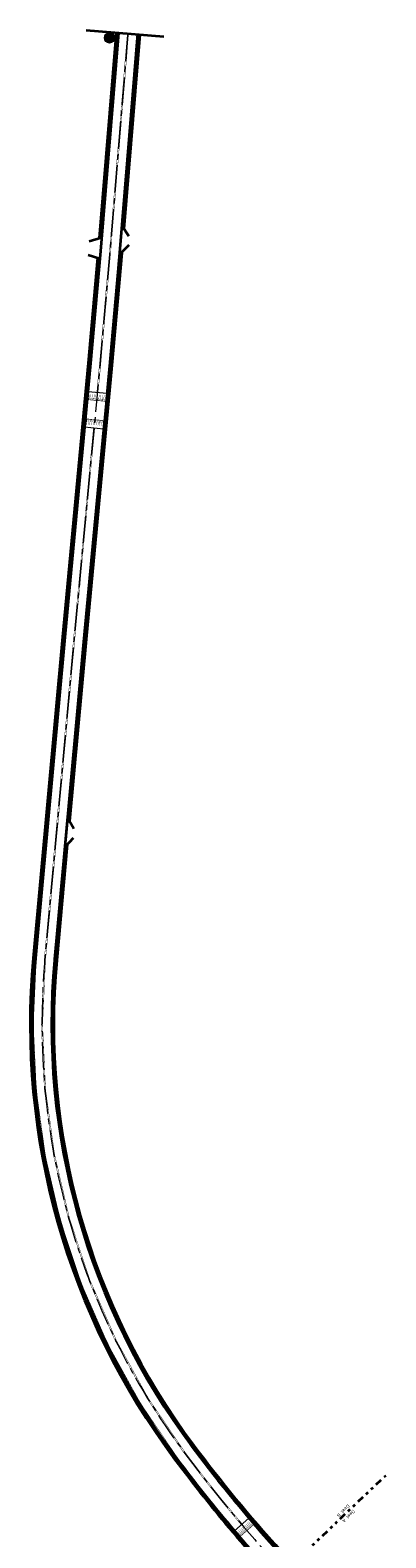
# Model space of a CAD drawing. Header units: metres. Extents: x 156019 to 159509, y 450048 to 451682.
# Tile 4 of 5: x 156019 to 156148, y 451134 to 451682. Entities that reach past the tile are written whole.
import ezdxf
from ezdxf.enums import TextEntityAlignment as Align
from ezdxf.lldxf.tags import DXFTag

# ---------------------------------------------------------------- set-up
doc = ezdxf.new("R2010")
doc.units = ezdxf.units.M
for name, pattern in [('AL-TEKENBLADGRENS', [11.5, 2.5, -1.5, 1, -1.5, 1, -1.5, 2.5]), ('AM-AS', [16, 10, -2, 2, -2]), ('VW-13_STREEP', [4, 1, -3])]:
    doc.linetypes.add(name, pattern=pattern)
doc.layers.get('0').update_dxf_attribs({"linetype": 'CONTINUOUS'})
for name, color, linetype, lineweight in [('N-WE-AM-AS-G', 252, 'AM-AS', 18), ('N-WE-KG-ONDERHOUDGRENS_PROVINCIE-G', 252, 'KG-OGPROVINCIE-SO', 35), ('N-WE-VH-KANTVERHARDING_HOOFDRIJBAAN-G', 252, 'CONTINUOUS', 35), ('N-WE-VH-VERHARDING_GRASBETONSTEEN-G', 252, 'CONTINUOUS', 35), ('N-WE-VW-MARKERING_LANGS_STREEP_13_015-G', 252, 'VW-13_STREEP', 13), ('N-WE-VW-MARKERING_LANGS_STREEP_DOORGETROKKEN_010-G', 252, 'CONTINUOUS', 13), ('N-WE-VW-MARKERING_LANGS_STREEP_DOORGETROKKEN_015-G', 252, 'CONTINUOUS', 13), ('N-WE-VW-MARKERING_LANGS_STREEP_DOORGETROKKEN_020-G', 252, 'CONTINUOUS', 18), ('N-WE-VW-MARKERING_PLATEAU-G', 252, 'CONTINUOUS', 9), ('N-WE-VW-VERKEERSTEKEN_BORD_A-S', 252, 'CONTINUOUS', 25), ('V-WE-VH-VERHARDING_ASFALT-A', 252, 'CONTINUOUS', 18), ('X-XX-AL-LEGENDA-T25', 7, 'CONTINUOUS', 25), ('X-XX-AL-TEKENBLADGRENS-G', 7, 'AL-TEKENBLADGRENS', 35)]:
    doc.layers.add(name, color=color, linetype=linetype, lineweight=lineweight)
doc.layers.add('X-XX-AL-HULPLIJN-G', color=40, linetype='CONTINUOUS', lineweight=18, plot=False)
doc.styles.add('NLCS-ISO-M500-T25', font='NLCS-ISO.ttf', dxfattribs={"height": 1.25})
doc.styles.add('NLCS-RVV-M200-T25', font='NLCS-RVV.ttf')
doc.styles.get("Standard").update_dxf_attribs({"font": 'NLCS-ISO.ttf'})
tags = doc.linetypes.add('KG-OGPROVINCIE-SO', pattern='A,5.5,-2,["P",Standard,S=1.8,R=0,X=-0.5,Y=-0.9],-2,5.5,-2,[2,NLCS.SHX,S=0.5,R=0,X=0,Y=0],-2', length=19).pattern_tags.tags
tags[6] = DXFTag(74, 10)

# ---------------------------------------------------------------- blocks, each defined once
blk = doc.blocks.new('N-SVW-VERKEERSTEKEN_BORD_A01_060-SO')
at = {"true_color": 0xff0000}
h = blk.add_hatch(color=1, dxfattribs=at)
h.dxf.hatch_style = 1
h.paths.add_polyline_path([(-3.75, 0), (-3.55, 0, -1), (3.55, 0), (3.75, 0, 1)])
h = blk.add_hatch(color=1, dxfattribs=at)
h.dxf.hatch_style = 1
h.paths.add_polyline_path([(3.75, 0), (3.55, 0, -1), (-3.55, 0), (-3.75, 0, 1)])
at = {"true_color": 0xffffff}
h = blk.add_hatch(color=7, dxfattribs=at)
h.dxf.hatch_style = 1
h.paths.add_polyline_path([(-3.55, 0), (-3.35, 0, -1), (3.35, 0), (3.55, 0, 1)])
h = blk.add_hatch(color=7, dxfattribs=at)
h.dxf.hatch_style = 1
h.paths.add_polyline_path([(3.55, 0), (3.35, 0, -1), (-3.35, 0), (-3.55, 0, 1)])
at = {"true_color": 0xff0000}
h = blk.add_hatch(color=1, dxfattribs=at)
h.dxf.hatch_style = 1
h.paths.add_polyline_path([(-3.35, 0), (-2.65, 0, -1), (2.65, 0), (3.35, 0, 1)])
h = blk.add_hatch(color=1, dxfattribs=at)
h.dxf.hatch_style = 1
h.paths.add_polyline_path([(3.35, 0), (2.65, 0, -1), (-2.65, 0), (-3.35, 0, 1)])
at = {"true_color": 0xffffff}
h = blk.add_hatch(color=7, dxfattribs=at)
h.dxf.hatch_style = 1
h.paths.add_polyline_path([(-2.65, 0), (2.65, 0, 1)])
h = blk.add_hatch(color=7, dxfattribs=at)
h.dxf.hatch_style = 1
h.paths.add_polyline_path([(2.65, 0), (-2.65, 0, 1)])
at = {"color": 1, "lineweight": 0, "true_color": 0xff0000}
blk.add_circle((0, 0), 3.75, dxfattribs=at)
at = {"color": 7, "lineweight": 0, "true_color": 0xffffff}
for radius in [3.55, 3.35, 2.65]:
    blk.add_circle((0, 0), radius, dxfattribs=at)
at = {"color": 250, "true_color": 0x191919, "style": 'NLCS-RVV-M200-T25', "width": 0.9}
blk.add_text('60', height=2.5, dxfattribs=at).set_placement((0.1, 0), align=Align.MIDDLE_CENTER)

msp = doc.modelspace()

# ---------------------------------------------------------------- hatches: boundary and pattern name
at = {"layer": 'V-WE-VH-VERHARDING_ASFALT-A', "transparency": 33554687}
h = msp.add_hatch(dxfattribs=at)
h.set_pattern_fill('AVH-ASFALT_B-SO', color=256, angle=40, pattern_type=2)
h.set_pattern_definition([(85, (0, 0), (-1.494292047, 0.130733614), [])])
h.paths.add_polyline_path([(156117.78, 451121.05), (156115.06, 451123.93, -0.015542), (156096.75, 451143.91, 0.030844), (156141.88, 451096.44), (156137.32, 451101.12), (156135.46, 451103.03)])

# ---------------------------------------------------------------- linework, layer by layer
at = {"layer": 'N-WE-AM-AS-G', "transparency": 33554687, "flags": 128}
msp.add_lwpolyline([(156054.21, 451680.58), (156047.7, 451601.19), (156044.08, 451560.43), (156034.68, 451460.86), (156024.02, 451344.13, 0.185409), (156074.75, 451164.75, 0.02167), (156104.13, 451128.81)], format="xyb", dxfattribs=at)
at = {"layer": 'N-WE-KG-ONDERHOUDGRENS_PROVINCIE-G', "transparency": 33554687, "flags": 128}
msp.add_lwpolyline([(156038.97, 451681.83), (156067.23, 451679.51)], dxfattribs=at)
at = {"layer": 'N-WE-VH-KANTVERHARDING_HOOFDRIJBAAN-G', "transparency": 33554687, "flags": 128}
for points in [[(156050.72, 451680.87), (156044.21, 451601.49), (156040.6, 451560.75), (156031.2, 451461.18), (156020.54, 451344.45, 0.185409), (156071.94, 451162.65, 0.031435), (156115.85, 451111.06, 0.031435)], [(156057.7, 451680.29), (156051.18, 451600.89), (156047.57, 451560.11), (156038.17, 451460.53), (156027.51, 451343.81, 0.185409), (156077.55, 451166.84, 0.046296), (156143.49, 451093.86, 0.046296)]]:
    msp.add_lwpolyline(points, format="xyb", dxfattribs=at)
for points in [[(156054.56, 451606.92), (156052, 451610.82)], [(156040.16, 451605.1), (156044.62, 451606.45)], [(156054.58, 451603.66), (156051.13, 451600.24)], [(156039.72, 451600.11), (156043.97, 451598.79)], [(156034.58, 451391.52), (156032.23, 451395.51)], [(156034.25, 451388.14), (156031.26, 451384.86)]]:
    msp.add_lwpolyline(points, dxfattribs=at)
at = {"layer": 'N-WE-VH-VERHARDING_GRASBETONSTEEN-G', "transparency": 33554687, "flags": 128}
for points in [[(156049.92, 451680.93), (156043.79, 451606.2)], [(156058.49, 451680.23), (156052.7, 451609.56)], [(156052, 451601.11), (156051.98, 451600.83), (156048.36, 451560.04), (156038.97, 451460.46), (156032.93, 451394.33)]]:
    msp.add_lwpolyline(points, dxfattribs=at)
for points in [[(156043.19, 451599.04), (156039.8, 451560.82), (156030.4, 451461.26), (156019.74, 451344.52, 0.185409), (156071.3, 451162.17, 0.031435), (156115.27, 451110.5)], [(156032.15, 451385.84), (156028.3, 451343.74, 0.185409), (156078.19, 451167.32, 0.046296), (156144.03, 451094.45)]]:
    msp.add_lwpolyline(points, format="xyb", dxfattribs=at)
at = {"layer": 'N-WE-VW-MARKERING_LANGS_STREEP_13_015-G', "transparency": 33554687, "flags": 128}
for points in [[(156040, 451550.48, 0.15, 0.15, 0), (156040.97, 451560.71, 0.15, 0.15, 0), (156044.58, 451601.46, 0.15, 0.15, 0), (156051.09, 451680.84, 0, 0, 0)], [(156057.32, 451680.33, 0.15, 0.15, 0), (156050.81, 451600.93, 0.15, 0.15, 0), (156047.19, 451560.14, 0.15, 0.15, 0), (156046.23, 451549.89, 0.15, 0.15, 0)]]:
    msp.add_lwpolyline(points, format="xyseb", dxfattribs=at)
at = {"layer": 'N-WE-VW-MARKERING_LANGS_STREEP_13_015-G', "transparency": 33554687, "const_width": 0.15, "flags": 128}
for points in [[(156093.2, 451136.61, -0.015589), (156072.24, 451162.87, -0.185409), (156020.91, 451344.41), (156031.57, 451461.15), (156038.78, 451537.54)], [(156045.29, 451539.94), (156037.8, 451460.57), (156027.13, 451343.84, 0.185409), (156077.25, 451166.62, 0.015545), (156097.9, 451140.73)]]:
    msp.add_lwpolyline(points, format="xyb", dxfattribs=at)
at = {"layer": 'N-WE-VW-MARKERING_LANGS_STREEP_DOORGETROKKEN_010-G', "transparency": 33554687, "const_width": 0.1}
for points in [[(156039.76, 451548.31), (156039.68, 451547.51)], [(156040.18, 451549.56), (156039.98, 451547.49)], [(156040.36, 451548.27), (156040.28, 451547.47)], [(156040.77, 451549.51), (156040.58, 451547.45)], [(156040.95, 451548.23), (156040.88, 451547.44)], [(156041.37, 451549.45), (156041.18, 451547.41)], [(156041.55, 451548.19), (156041.48, 451547.4)], [(156041.97, 451549.39), (156041.78, 451547.37)], [(156042.15, 451548.15), (156042.08, 451547.36)], [(156042.57, 451549.34), (156042.37, 451547.33)], [(156042.75, 451548.11), (156042.67, 451547.32)], [(156043.16, 451549.28), (156042.97, 451547.29)], [(156043.35, 451548.06), (156043.27, 451547.26)], [(156043.76, 451549.22), (156043.57, 451547.23)], [(156043.94, 451548), (156043.87, 451547.2)], [(156044.36, 451549.17), (156044.17, 451547.18)], [(156044.54, 451547.94), (156044.47, 451547.15)], [(156044.95, 451549.11), (156044.77, 451547.12)], [(156045.14, 451547.89), (156045.06, 451547.09)], [(156045.55, 451549.05), (156045.36, 451547.06)], [(156045.74, 451547.83), (156045.66, 451547.03)], [(156046.15, 451549), (156045.96, 451547.01)], [(156038.94, 451539.72), (156039.01, 451540.52)], [(156039.11, 451538.41), (156039.31, 451540.49)], [(156039.53, 451539.65), (156039.61, 451540.44)], [(156039.71, 451538.36), (156039.91, 451540.42)], [(156040.13, 451539.57), (156040.2, 451540.37)], [(156040.31, 451538.3), (156040.5, 451540.34)], [(156040.72, 451539.5), (156040.8, 451540.3)], [(156040.91, 451538.24), (156041.1, 451540.27)], [(156041.32, 451539.43), (156041.39, 451540.22)], [(156041.5, 451538.19), (156041.69, 451540.19)], [(156041.91, 451539.35), (156041.99, 451540.15)], [(156042.1, 451538.13), (156042.29, 451540.12)], [(156042.51, 451539.3), (156042.59, 451540.09)], [(156042.7, 451538.07), (156042.89, 451540.06)], [(156043.11, 451539.24), (156043.18, 451540.04)], [(156043.29, 451538.02), (156043.48, 451540.01)], [(156043.71, 451539.18), (156043.78, 451539.98)], [(156043.89, 451537.96), (156044.08, 451539.95)], [(156044.3, 451539.13), (156044.38, 451539.92)], [(156044.49, 451537.9), (156044.68, 451539.89)], [(156044.9, 451539.07), (156044.98, 451539.87)], [(156093.94, 451136.07), (156095.31, 451134.5)], [(156094.39, 451136.46), (156095.75, 451134.9)], [(156094.84, 451136.86), (156096.19, 451135.31)], [(156095.29, 451137.25), (156096.63, 451135.72)], [(156095.44, 451135.72), (156095.97, 451135.12)], [(156095.74, 451137.65), (156097.07, 451136.13)], [(156095.88, 451136.13), (156096.41, 451135.52)], [(156096.19, 451138.04), (156097.51, 451136.54)], [(156096.32, 451136.53), (156096.85, 451135.93)], [(156096.65, 451138.44), (156097.96, 451136.93)], [(156096.76, 451136.94), (156097.29, 451136.34)], [(156097.1, 451138.83), (156098.41, 451137.33)], [(156097.21, 451137.34), (156097.74, 451136.74)], [(156097.55, 451139.23), (156098.87, 451137.72)], [(156097.66, 451137.73), (156098.19, 451137.13)], [(156098, 451139.62), (156099.32, 451138.12)], [(156098.11, 451138.13), (156098.64, 451137.53)], [(156098.45, 451140.02), (156099.77, 451138.51)], [(156098.56, 451138.52), (156099.09, 451137.92)], [(156099.02, 451138.92), (156099.54, 451138.32)], [(156094.56, 451134.9), (156095.09, 451134.3)], [(156095, 451135.31), (156095.53, 451134.71)]]:
    msp.add_lwpolyline(points, dxfattribs=at)
at = {"layer": 'N-WE-VW-MARKERING_LANGS_STREEP_DOORGETROKKEN_015-G', "transparency": 33554687, "const_width": 0.15, "flags": 128}
for points in [[(156053.98, 451680.6), (156047.47, 451601.21), (156043.86, 451560.45), (156042.89, 451550.21)], [(156054.43, 451680.56), (156047.92, 451601.17), (156044.31, 451560.41), (156043.34, 451550.17)]]:
    msp.add_lwpolyline(points, dxfattribs=at)
for points in [[(156041.67, 451537.27), (156034.46, 451460.88), (156023.8, 451344.15, 0.185409), (156074.57, 451164.61, 0.015569), (156095.38, 451138.52)], [(156042.12, 451537.22), (156034.91, 451460.84), (156024.25, 451344.11, 0.185409), (156074.93, 451164.88, 0.015566), (156095.72, 451138.82)]]:
    msp.add_lwpolyline(points, format="xyb", dxfattribs=at)
at = {"layer": 'N-WE-VW-MARKERING_LANGS_STREEP_DOORGETROKKEN_020-G', "transparency": 33554687, "const_width": 0.2}
for points in [[(156039.35, 451547.53), (156046.32, 451546.87)], [(156038.69, 451540.56), (156045.66, 451539.9)], [(156094.86, 451134.08), (156100.11, 451138.68)]]:
    msp.add_lwpolyline(points, dxfattribs=at)
at = {"layer": 'N-WE-VW-MARKERING_PLATEAU-G', "transparency": 33554687, "flags": 128}
for points in [[(156039.63, 451550.52), (156046.6, 451549.86)], [(156038.4, 451537.58), (156045.37, 451536.92)], [(156092.91, 451136.36), (156098.13, 451140.94)]]:
    msp.add_lwpolyline(points, dxfattribs=at)
at = {"layer": 'X-XX-AL-HULPLIJN-G', "transparency": 33554687}
msp.add_lwpolyline([(156096.75, 451143.91, 0.015542), (156115.06, 451123.93), (156117.78, 451121.05), (156135.46, 451103.03), (156137.32, 451101.12), (156141.88, 451096.44)], format="xyb", dxfattribs=at)
at = {"layer": 'X-XX-AL-TEKENBLADGRENS-G', "transparency": 33554687, "flags": 128}
msp.add_lwpolyline([(156066.26, 451078.63), (156147.99, 451156.47)], dxfattribs=at)

# ---------------------------------------------------------------- block references
at = {"layer": 'N-WE-VW-VERKEERSTEKEN_BORD_A-S', "transparency": 33554687, "xscale": 0.5, "yscale": 0.5, "zscale": 0.5, "rotation": 175.3035217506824}
msp.add_blockref('N-SVW-VERKEERSTEKEN_BORD_A01_060-SO', (156047.52, 451679.01), dxfattribs=at)

# ---------------------------------------------------------------- texts
at = {"layer": 'X-XX-AL-LEGENDA-T25', "transparency": 33554687, "style": 'NLCS-ISO-M500-T25'}
for s, p in [('Deel B', (156134.15, 451146.06)), ('Deel A', (156136.11, 451144.13))]:
    msp.add_text(s, height=1.25, rotation=224.8559, dxfattribs=at).set_placement(p)

doc.saveas('drawing.dxf')
